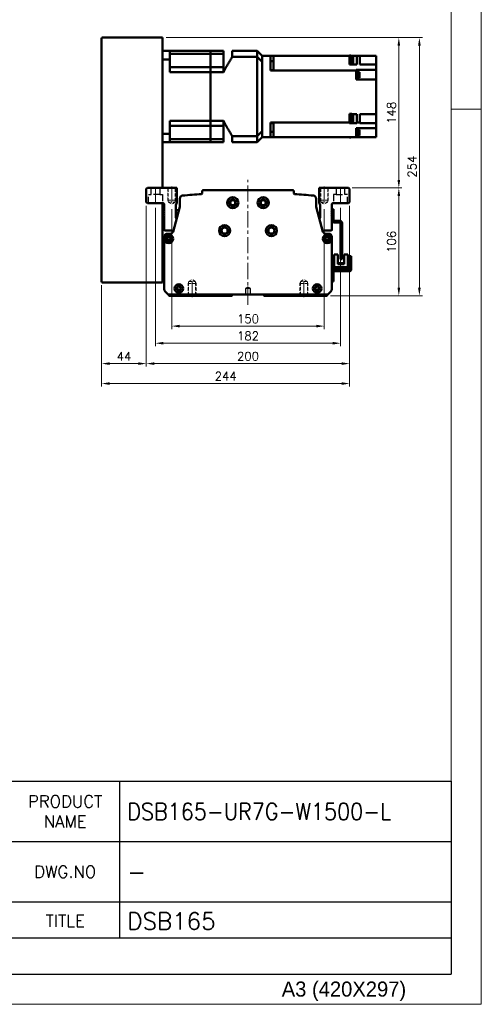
# Model space of a CAD drawing. Header units: millimetres. Extents: x 46547 to 49038, y 6223 to 10291.
# Tile 4 of 5: x 48584 to 49038, y 8529 to 9498. Entities that reach past the tile are written whole.
import ezdxf

# ---------------------------------------------------------------- set-up
doc = ezdxf.new("R2010")
doc.units = ezdxf.units.MM
doc.header["$LTSCALE"] = 0.5
for name, pattern in [('CENTER', [50.8, 31.75, -6.35, 6.35, -6.35]), ('HIDDEN', [9.525, 6.35, -3.175]), ('HIDDENX2', [19.05, 12.7, -6.35])]:
    doc.linetypes.add(name, pattern=pattern)
doc.layers.get('0').update_dxf_attribs({"lineweight": 20})
doc.layers.add('1', color=1, linetype='CENTER', lineweight=13)
doc.layers.add('외형선(ISO)', color=7, linetype='Continuous', lineweight=50)
doc.layers.add('2', color=2, linetype='HIDDENX2')
doc.layers.add('3', color=3, linetype='Continuous')
doc.styles.add('ACISOGDT', font='amgdt.shx')
doc.styles.add('DSR TEXT', font='romans.shx', dxfattribs={"bigfont": 'whgtxt.shx'})
doc.styles.get("Standard").update_dxf_attribs({"font": 'romans.shx', "bigfont": 'whgtxt.shx'})
doc.dimstyles.new('DSR', dxfattribs={"dimscale": 2, "dimtxt": 3, "dimasz": 3, "dimexe": 0.5, "dimexo": 0.5, "dimgap": 0.5, "dimtad": 1, "dimdsep": 46, "dimtxsty": 'Standard', "dimcen": 2.5, "dimclrd": 4, "dimclre": 4, "dimclrt": 2, "dimadec": 0, "dimazin": 2, "dimtfac": 1, "dimtmove": 0, "dimatfit": 3, "dimfxl": 0, "dimlwd": -1, "dimlwe": -1, "dimarcsym": 0})

# ---------------------------------------------------------------- blocks, each defined once
blk = doc.blocks.new('A$C13F00394')
at = {"layer": '3'}
for p, q in [((0, 32), (202.32, 32)), ((147.32, 32), (147.32, 6)), ((202.32, 32), (202.32, 0)), ((97.32, 22), (202.32, 22)), ((129.32, 12), (202.32, 12)), ((202.32, 6), (129.32, 6)), ((0, 0), (202.32, 0))]:
    blk.add_line(p, q, dxfattribs=at)
at = {"color": 7, "char_height": 2, "attachment_point": 5, "style": 'DSR TEXT'}
for s, insert in [('PRODUCT\\PNAME', (138.32, 27)), ('DWG.NO', (138.32, 17)), ('TITLE', (138.32, 8.83))]:
    blk.add_mtext(s, dxfattribs=dict(at, insert=insert))
blk = doc.blocks.new('A$C1C1952E1')
at = {"color": 1}
blk.add_lwpolyline([(0, 0), (420, 0), (420, 297), (0, 297)], close=True, dxfattribs=at)
at = {"color": 3}
blk.add_lwpolyline([(5, 5), (415, 5), (415, 292), (5, 292)], close=True, dxfattribs=at)
at = {"color": 7, "style": 'ACISOGDT'}
blk.add_text('A3 (420X297)', height=2.5, dxfattribs=at).set_placement((386.91, 1.28))
blk = doc.blocks.new('*D87')
at = {"color": 1, "linetype": 'ByBlock'}
for p, q in [((48733.6, 9311.7), (48733.6, 9193.46)), ((48883.6, 9311.7), (48883.6, 9193.46)), ((48875.8, 9196.46), (48741.4, 9196.46))]:
    blk.add_line(p, q, dxfattribs=at)
at = {"color": 1}
for points in [[(48741.4, 9197.76), (48741.4, 9195.16), (48733.6, 9196.46)], [(48875.8, 9197.76), (48875.8, 9195.16), (48883.6, 9196.46)]]:
    blk.add_solid(points, dxfattribs=at)
at = {"layer": 'Defpoints', "color": 0}
for p in [(48733.6, 9315.3), (48883.6, 9315.3), (48733.6, 9196.46)]:
    blk.add_point(p, dxfattribs=at)
at = {"color": 3, "insert": (48808.6, 9203.66), "char_height": 8.4, "attachment_point": 5, "style": 'DSR TEXT'}
blk.add_mtext('150', dxfattribs=at)
blk = doc.blocks.new('*D88')
at = {"color": 1, "linetype": 'ByBlock'}
for p, q in [((48717.6, 9312.83), (48717.6, 9176.63)), ((48899.6, 9312.83), (48899.6, 9176.63)), ((48891.8, 9179.63), (48725.4, 9179.63))]:
    blk.add_line(p, q, dxfattribs=at)
at = {"color": 1}
for points in [[(48725.4, 9180.93), (48725.4, 9178.33), (48717.6, 9179.63)], [(48891.8, 9180.93), (48891.8, 9178.33), (48899.6, 9179.63)]]:
    blk.add_solid(points, dxfattribs=at)
at = {"layer": 'Defpoints', "color": 0}
for p in [(48717.6, 9316.43), (48899.6, 9316.43), (48717.6, 9179.63)]:
    blk.add_point(p, dxfattribs=at)
at = {"color": 3, "insert": (48808.6, 9186.83), "char_height": 8.4, "attachment_point": 5, "style": 'DSR TEXT'}
blk.add_mtext('182', dxfattribs=at)
blk = doc.blocks.new('*D89')
at = {"color": 1, "linetype": 'ByBlock'}
for p, q in [((48708.6, 9314.83), (48708.6, 9156.57)), ((48908.6, 9314.83), (48908.6, 9156.57)), ((48900.8, 9159.57), (48716.4, 9159.57))]:
    blk.add_line(p, q, dxfattribs=at)
at = {"color": 1}
for points in [[(48716.4, 9160.87), (48716.4, 9158.27), (48708.6, 9159.57)], [(48900.8, 9160.87), (48900.8, 9158.27), (48908.6, 9159.57)]]:
    blk.add_solid(points, dxfattribs=at)
at = {"layer": 'Defpoints', "color": 0}
for p in [(48708.6, 9318.43), (48908.6, 9318.43), (48708.6, 9159.57)]:
    blk.add_point(p, dxfattribs=at)
at = {"color": 3, "insert": (48808.6, 9166.77), "char_height": 8.4, "attachment_point": 5, "style": 'DSR TEXT'}
blk.add_mtext('200', dxfattribs=at)
blk = doc.blocks.new('*D90')
at = {"color": 1, "linetype": 'ByBlock'}
for p, q in [((48708.6, 9314.83), (48708.6, 9156.57)), ((48664.6, 9236.83), (48664.6, 9156.57)), ((48700.8, 9159.57), (48672.4, 9159.57))]:
    blk.add_line(p, q, dxfattribs=at)
at = {"color": 1}
for points in [[(48672.4, 9160.87), (48672.4, 9158.27), (48664.6, 9159.57)], [(48700.8, 9160.87), (48700.8, 9158.27), (48708.6, 9159.57)]]:
    blk.add_solid(points, dxfattribs=at)
at = {"layer": 'Defpoints', "color": 0}
for p in [(48708.6, 9318.43), (48664.6, 9240.43), (48664.6, 9159.57)]:
    blk.add_point(p, dxfattribs=at)
at = {"color": 3, "insert": (48686.6, 9166.77), "char_height": 8.4, "attachment_point": 5, "style": 'DSR TEXT'}
blk.add_mtext('44', dxfattribs=at)
blk = doc.blocks.new('*D91')
at = {"color": 1, "linetype": 'ByBlock'}
for p, q in [((48908.6, 9314.83), (48908.6, 9136.94)), ((48664.6, 9236.83), (48664.6, 9136.94)), ((48900.8, 9139.94), (48672.4, 9139.94))]:
    blk.add_line(p, q, dxfattribs=at)
at = {"color": 1}
for points in [[(48672.4, 9141.24), (48672.4, 9138.64), (48664.6, 9139.94)], [(48900.8, 9141.24), (48900.8, 9138.64), (48908.6, 9139.94)]]:
    blk.add_solid(points, dxfattribs=at)
at = {"layer": 'Defpoints', "color": 0}
for p in [(48908.6, 9318.43), (48664.6, 9240.43), (48664.6, 9139.94)]:
    blk.add_point(p, dxfattribs=at)
at = {"color": 3, "insert": (48786.6, 9147.14), "char_height": 8.4, "attachment_point": 5, "style": 'DSR TEXT'}
blk.add_mtext('244', dxfattribs=at)
blk = doc.blocks.new('*D92')
at = {"color": 1, "linetype": 'ByBlock'}
for p, q in [((48911.2, 9332.43), (48959.95, 9332.43)), ((48956.95, 9324.63), (48956.95, 9234.23)), ((48889.7, 9226.43), (48959.95, 9226.43))]:
    blk.add_line(p, q, dxfattribs=at)
at = {"color": 1}
for points in [[(48955.65, 9324.63), (48958.25, 9324.63), (48956.95, 9332.43)], [(48955.65, 9234.23), (48958.25, 9234.23), (48956.95, 9226.43)]]:
    blk.add_solid(points, dxfattribs=at)
at = {"layer": 'Defpoints', "color": 0}
for p in [(48907.6, 9332.43), (48886.1, 9226.43), (48956.95, 9226.43)]:
    blk.add_point(p, dxfattribs=at)
at = {"color": 3, "insert": (48949.75, 9279.43), "char_height": 8.4, "attachment_point": 5, "rotation": 90, "style": 'DSR TEXT'}
blk.add_mtext('106', dxfattribs=at)
blk = doc.blocks.new('*D93')
at = {"color": 1, "linetype": 'ByBlock'}
for p, q in [((48728.2, 9480.43), (48959.95, 9480.43)), ((48956.95, 9340.23), (48956.95, 9472.63)), ((48911.2, 9332.43), (48959.95, 9332.43))]:
    blk.add_line(p, q, dxfattribs=at)
at = {"color": 1}
for points in [[(48955.65, 9472.63), (48958.25, 9472.63), (48956.95, 9480.43)], [(48955.65, 9340.23), (48958.25, 9340.23), (48956.95, 9332.43)]]:
    blk.add_solid(points, dxfattribs=at)
at = {"layer": 'Defpoints', "color": 0}
for p in [(48724.6, 9480.43), (48956.95, 9480.43), (48907.6, 9332.43)]:
    blk.add_point(p, dxfattribs=at)
at = {"color": 3, "insert": (48949.75, 9406.43), "char_height": 8.4, "attachment_point": 5, "rotation": 90, "style": 'DSR TEXT'}
blk.add_mtext('148', dxfattribs=at)
blk = doc.blocks.new('*D94')
at = {"color": 1, "linetype": 'ByBlock'}
for p, q in [((48728.2, 9480.43), (48980.18, 9480.43)), ((48977.18, 9472.63), (48977.18, 9234.23)), ((48889.7, 9226.43), (48980.18, 9226.43))]:
    blk.add_line(p, q, dxfattribs=at)
at = {"color": 1}
for points in [[(48975.88, 9472.63), (48978.48, 9472.63), (48977.18, 9480.43)], [(48975.88, 9234.23), (48978.48, 9234.23), (48977.18, 9226.43)]]:
    blk.add_solid(points, dxfattribs=at)
at = {"layer": 'Defpoints', "color": 0}
for p in [(48724.6, 9480.43), (48886.1, 9226.43), (48977.18, 9226.43)]:
    blk.add_point(p, dxfattribs=at)
at = {"color": 3, "insert": (48969.98, 9353.43), "char_height": 8.4, "attachment_point": 5, "rotation": 90, "style": 'DSR TEXT'}
blk.add_mtext('254', dxfattribs=at)

msp = doc.modelspace()

# ---------------------------------------------------------------- linework, layer by layer
at = {"color": 1}
msp.add_line((49038.06932, 9409.88267), (49008.40982, 9409.88267), dxfattribs=at)
at = {"color": 2, "linetype": 'HIDDEN'}
for p, q in [((48729.59807, 9332.42682), (48729.59807, 9320.42682)), ((48730.19807, 9331.82682), (48729.59807, 9332.42682)), ((48736.99807, 9331.82682), (48737.59807, 9332.42682)), ((48737.59807, 9332.42682), (48737.59807, 9320.42682)), ((48879.59807, 9332.42682), (48879.59807, 9320.42682)), ((48880.19807, 9331.82682), (48879.59807, 9332.42682)), ((48886.99807, 9331.82682), (48887.59807, 9332.42682)), ((48887.59807, 9332.42682), (48887.59807, 9320.42682)), ((48730.19807, 9331.82682), (48736.99807, 9331.82682)), ((48730.19807, 9331.82682), (48730.19807, 9318.42682)), ((48736.99807, 9331.82682), (48736.99807, 9318.42682)), ((48880.19807, 9331.82682), (48886.99807, 9331.82682)), ((48880.19807, 9331.82682), (48880.19807, 9318.42682)), ((48886.99807, 9331.82682), (48886.99807, 9318.42682)), ((48729.59807, 9320.42682), (48737.59807, 9320.42682)), ((48729.59807, 9320.42682), (48730.19807, 9319.38759)), ((48730.19807, 9318.42682), (48736.99807, 9318.42682)), ((48730.19807, 9318.42682), (48733.59807, 9316.46383)), ((48736.99807, 9318.42682), (48733.59807, 9316.46383)), ((48737.59807, 9320.42682), (48736.99807, 9319.38759)), ((48879.59807, 9320.42682), (48887.59807, 9320.42682)), ((48879.59807, 9320.42682), (48880.19807, 9319.38759)), ((48880.19807, 9318.42682), (48886.99807, 9318.42682)), ((48880.19807, 9318.42682), (48883.59807, 9316.46383)), ((48886.99807, 9318.42682), (48883.59807, 9316.46383)), ((48887.59807, 9320.42682), (48886.99807, 9319.38759)), ((48749.59807, 9238.42682), (48750.19807, 9239.46605)), ((48749.59807, 9238.42682), (48757.59807, 9238.42682)), ((48749.59807, 9226.42682), (48749.59807, 9238.42682)), ((48750.19807, 9240.42682), (48753.59807, 9242.38981)), ((48750.19807, 9240.42682), (48756.99807, 9240.42682)), ((48750.19807, 9227.02682), (48750.19807, 9240.42682)), ((48756.99807, 9240.42682), (48753.59807, 9242.38981)), ((48756.99807, 9227.02682), (48756.99807, 9240.42682)), ((48757.59807, 9238.42682), (48756.99807, 9239.46605)), ((48757.59807, 9226.42682), (48757.59807, 9238.42682)), ((48859.59807, 9238.42682), (48860.19807, 9239.46605)), ((48867.59807, 9238.42682), (48859.59807, 9238.42682)), ((48859.59807, 9226.42682), (48859.59807, 9238.42682)), ((48860.19807, 9240.42682), (48863.59807, 9242.38981)), ((48866.99807, 9240.42682), (48860.19807, 9240.42682)), ((48860.19807, 9227.02682), (48860.19807, 9240.42682)), ((48866.99807, 9240.42682), (48863.59807, 9242.38981)), ((48866.99807, 9227.02682), (48866.99807, 9240.42682)), ((48867.59807, 9238.42682), (48866.99807, 9239.46605)), ((48867.59807, 9226.42682), (48867.59807, 9238.42682)), ((48750.19807, 9227.02682), (48749.59807, 9226.42682)), ((48750.19807, 9227.02682), (48756.99807, 9227.02682)), ((48756.99807, 9227.02682), (48757.59807, 9226.42682)), ((48860.19807, 9227.02682), (48859.59807, 9226.42682)), ((48866.99807, 9227.02682), (48860.19807, 9227.02682)), ((48866.99807, 9227.02682), (48867.59807, 9226.42682))]:
    msp.add_line(p, q, dxfattribs=at)
at = {"color": 1, "linetype": 'CENTER'}
for p, q in [((48733.59807, 9333.86236), (48733.59807, 9315.29766)), ((48883.59807, 9333.86236), (48883.59807, 9315.29766)), ((48753.59807, 9224.99127), (48753.59807, 9243.55598)), ((48863.59807, 9224.99127), (48863.59807, 9243.55598))]:
    msp.add_line(p, q, dxfattribs=at)
at = {"layer": '1'}
for p, q in [((48717.59807, 9316.42682), (48717.59807, 9333.42682)), ((48808.59807, 9217.42682), (48808.59807, 9340.42682)), ((48899.59807, 9316.42682), (48899.59807, 9333.42682))]:
    msp.add_line(p, q, dxfattribs=at)
at = {"layer": '2'}
for p, q in [((48713.34807, 9325.92682), (48713.34807, 9332.42682)), ((48721.84807, 9332.42682), (48721.84807, 9325.92682)), ((48895.34807, 9332.42682), (48895.34807, 9325.92682)), ((48903.84807, 9325.92682), (48903.84807, 9332.42682)), ((48710.59807, 9325.92682), (48713.34807, 9325.92682)), ((48710.59807, 9317.42682), (48710.59807, 9325.92682)), ((48721.84807, 9325.92682), (48713.34807, 9325.92682)), ((48721.84807, 9325.92682), (48724.59807, 9325.92682)), ((48724.59807, 9325.92682), (48724.59807, 9317.42682)), ((48895.34807, 9325.92682), (48892.59807, 9325.92682)), ((48892.59807, 9325.92682), (48892.59807, 9317.42682)), ((48895.34807, 9325.92682), (48903.84807, 9325.92682)), ((48906.59807, 9325.92682), (48903.84807, 9325.92682)), ((48906.59807, 9317.42682), (48906.59807, 9325.92682)), ((48808.59807, 9234.92897), (48806.09807, 9233.42682)), ((48806.09807, 9233.42682), (48806.09807, 9227.42682)), ((48811.09807, 9233.42682), (48806.09807, 9233.42682)), ((48811.09807, 9233.42682), (48808.59807, 9234.92897)), ((48811.09807, 9227.42682), (48811.09807, 9233.42682))]:
    msp.add_line(p, q, dxfattribs=at)
at = {"layer": '3'}
for p in [(49008.40982, 8748.47582), (47808.28287, 8558.65502)]:
    msp.add_line(p, (49008.40982, 8558.65502), dxfattribs=at)
at = {"layer": '외형선(ISO)'}
for p, q in [((48664.59807, 9240.42682), (48664.59807, 9479.42682)), ((48665.59807, 9480.42682), (48724.59807, 9480.42682)), ((48724.59807, 9479.42682), (48724.59807, 9480.42682)), ((48724.59807, 9332.42682), (48724.59807, 9479.42682)), ((48724.59807, 9467.42682), (48731.59807, 9467.42682)), ((48724.59807, 9459.01917), (48731.59807, 9459.01917)), ((48731.59807, 9467.42682), (48731.59807, 9459.01917)), ((48771.59807, 9467.42682), (48731.59807, 9467.42682)), ((48731.59807, 9464.47904), (48771.59807, 9464.47904)), ((48731.59807, 9446.42682), (48731.59807, 9459.01917)), ((48771.59807, 9464.47904), (48771.59807, 9467.42682)), ((48771.59807, 9467.42682), (48771.59807, 9464.47904)), ((48771.59807, 9467.42682), (48784.59807, 9467.42682)), ((48771.59807, 9457.78182), (48771.59807, 9464.47904)), ((48771.59807, 9457.78182), (48771.59807, 9464.47904)), ((48771.59807, 9464.47904), (48784.59807, 9464.47904)), ((48784.59807, 9467.42682), (48784.59807, 9464.47904)), ((48784.59807, 9451.28182), (48784.59807, 9464.47904)), ((48793.14807, 9467.42682), (48793.14807, 9461.42942)), ((48793.14807, 9467.42682), (48817.59807, 9467.42682)), ((48793.14807, 9461.42942), (48817.59807, 9461.42942)), ((48817.59807, 9461.42942), (48817.59807, 9467.42682)), ((48822.59807, 9462.42682), (48817.59807, 9467.42682)), ((48817.59807, 9383.42422), (48817.59807, 9461.42942)), ((48830.59807, 9462.42682), (48822.59807, 9462.42682)), ((48822.59807, 9462.42682), (48822.59807, 9462.33873)), ((48822.59807, 9462.33873), (48822.59807, 9456.53385)), ((48830.59807, 9462.42682), (48833.59807, 9462.42682)), ((48830.59807, 9455.42682), (48830.59807, 9462.42682)), ((48833.59807, 9462.42682), (48833.59807, 9453.87067)), ((48908.59807, 9462.42682), (48833.59807, 9462.42682)), ((48908.59807, 9462.64672), (48908.59807, 9462.42682)), ((48908.59807, 9462.64672), (48909.59807, 9462.64672)), ((48908.59807, 9453.98776), (48908.59807, 9462.42682)), ((48909.59807, 9455.04672), (48909.59807, 9462.64672)), ((48910.59807, 9462.42682), (48909.59807, 9462.42682)), ((48909.59807, 9462.34672), (48912.19807, 9462.34672)), ((48910.59807, 9462.42682), (48915.59807, 9462.42682)), ((48910.59807, 9462.42682), (48910.59807, 9462.34672)), ((48912.19807, 9455.34672), (48912.19807, 9462.34672)), ((48915.59807, 9462.42682), (48918.59807, 9462.42682)), ((48915.59807, 9462.42682), (48915.59807, 9454.02682)), ((48934.59807, 9462.42682), (48918.59807, 9462.42682)), ((48918.59807, 9454.02682), (48918.59807, 9462.42682)), ((48934.59807, 9458.02682), (48934.59807, 9462.42682)), ((48934.59807, 9458.02682), (48934.59807, 9454.02682)), ((48731.59807, 9451.28182), (48771.59807, 9451.28182)), ((48771.59807, 9451.28182), (48771.59807, 9457.78182)), ((48771.59807, 9451.28182), (48771.59807, 9457.78182)), ((48771.59807, 9446.42682), (48771.59807, 9451.28182)), ((48771.59807, 9451.28182), (48771.59807, 9446.42682)), ((48771.59807, 9451.28182), (48784.59807, 9451.28182)), ((48784.59807, 9451.28182), (48784.59807, 9446.42682)), ((48822.59807, 9456.53385), (48822.59807, 9456.4305)), ((48822.59807, 9456.4305), (48822.59807, 9388.42314)), ((48822.59807, 9455.42682), (48822.59807, 9389.42682)), ((48830.59807, 9457.2911), (48833.59807, 9457.2911)), ((48830.59807, 9448.08439), (48830.59807, 9455.42682)), ((48830.59807, 9448.5037), (48833.59807, 9448.5037)), ((48833.59807, 9448.75949), (48833.59807, 9453.87067)), ((48833.59807, 9448.75949), (48833.59807, 9448.09301)), ((48908.59807, 9455.04672), (48909.59807, 9455.04672)), ((48910.59807, 9453.98776), (48908.59807, 9453.98776)), ((48909.59807, 9455.34672), (48912.19807, 9455.34672)), ((48910.59807, 9454.02682), (48910.59807, 9455.34672)), ((48910.59807, 9454.02682), (48910.59807, 9453.98776)), ((48910.59807, 9454.02682), (48915.59807, 9454.02682)), ((48915.09807, 9448.79393), (48934.59807, 9448.79393)), ((48915.09807, 9448.79393), (48915.09807, 9448.75949)), ((48915.09807, 9448.09301), (48915.09807, 9448.75949)), ((48918.59807, 9454.02682), (48934.59807, 9454.02682)), ((48934.59807, 9453.87067), (48934.59807, 9454.02682)), ((48934.59807, 9453.87067), (48934.59807, 9448.79393)), ((48934.59807, 9443.62682), (48934.59807, 9448.79393)), ((48771.59807, 9446.42682), (48731.59807, 9446.42682)), ((48771.59807, 9398.42682), (48771.59807, 9446.42682)), ((48771.59807, 9398.42682), (48771.59807, 9446.42682)), ((48771.59807, 9446.42682), (48784.59807, 9446.42682)), ((48830.59807, 9448.08439), (48833.59807, 9448.08439)), ((48833.59807, 9448.09301), (48833.59807, 9448.08439)), ((48833.59807, 9448.09301), (48915.09807, 9448.09301)), ((48915.09807, 9448.09301), (48915.09807, 9439.12682)), ((48915.59807, 9446.62539), (48915.09807, 9446.62539)), ((48915.59807, 9440.62539), (48915.09807, 9440.62539)), ((48915.09807, 9439.12682), (48934.59807, 9439.12682)), ((48915.59807, 9440.62539), (48915.59807, 9446.62539)), ((48916.29807, 9446.57539), (48915.59807, 9446.57539)), ((48916.29807, 9440.67539), (48915.59807, 9440.67539)), ((48916.29807, 9440.67539), (48916.29807, 9446.57539)), ((48918.29807, 9446.37539), (48916.29807, 9446.37539)), ((48918.29807, 9440.87539), (48916.29807, 9440.87539)), ((48918.29807, 9440.87539), (48918.29807, 9446.37539)), ((48934.59807, 9443.62682), (48934.59807, 9439.12682)), ((48934.59807, 9405.22682), (48934.59807, 9439.12682)), ((48910.59807, 9405.22824), (48908.59807, 9405.22824)), ((48908.59807, 9401.99013), (48908.59807, 9405.22824)), ((48908.59807, 9404.5162), (48909.59807, 9404.5162)), ((48908.59807, 9401.99013), (48908.59807, 9399.44228)), ((48909.59807, 9396.9162), (48909.59807, 9404.5162)), ((48909.59807, 9404.2162), (48912.19807, 9404.2162)), ((48910.59807, 9405.22824), (48910.59807, 9405.22682)), ((48910.59807, 9405.22682), (48915.59807, 9405.22682)), ((48910.59807, 9404.2162), (48910.59807, 9405.22682)), ((48912.19807, 9397.2162), (48912.19807, 9404.2162)), ((48915.59807, 9405.22682), (48915.59807, 9396.76063)), ((48934.59807, 9405.22682), (48918.59807, 9405.22682)), ((48918.59807, 9405.22682), (48918.59807, 9396.76063)), ((48934.59807, 9405.22682), (48934.59807, 9401.22682)), ((48934.59807, 9396.10488), (48934.59807, 9401.22682)), ((48731.59807, 9385.83447), (48731.59807, 9398.42682)), ((48771.59807, 9398.42682), (48731.59807, 9398.42682)), ((48731.59807, 9393.57182), (48771.59807, 9393.57182)), ((48771.59807, 9393.57182), (48771.59807, 9398.42682)), ((48771.59807, 9398.42682), (48771.59807, 9393.57182)), ((48771.59807, 9398.42682), (48784.59807, 9398.42682)), ((48771.59807, 9387.07182), (48771.59807, 9393.57182)), ((48771.59807, 9387.07182), (48771.59807, 9393.57182)), ((48771.59807, 9393.57182), (48784.59807, 9393.57182)), ((48784.59807, 9398.42682), (48784.59807, 9393.57182)), ((48784.59807, 9393.57182), (48784.59807, 9380.3746)), ((48833.59807, 9396.76925), (48830.59807, 9396.76925)), ((48830.59807, 9389.42682), (48830.59807, 9396.76925)), ((48833.59807, 9396.34994), (48830.59807, 9396.34994)), ((48833.59807, 9396.76925), (48833.59807, 9396.76063)), ((48833.59807, 9396.76063), (48833.59807, 9396.09415)), ((48833.59807, 9396.76063), (48908.59807, 9396.76063)), ((48833.59807, 9390.98297), (48833.59807, 9396.09415)), ((48833.59807, 9390.98297), (48833.59807, 9382.42682)), ((48908.59807, 9396.76063), (48908.59807, 9399.44228)), ((48908.59807, 9396.9162), (48909.59807, 9396.9162)), ((48908.59807, 9396.10219), (48908.59807, 9396.76063)), ((48908.59807, 9396.10219), (48910.59807, 9396.10219)), ((48909.59807, 9397.2162), (48912.19807, 9397.2162)), ((48910.59807, 9397.2162), (48910.59807, 9396.10488)), ((48910.59807, 9396.10488), (48910.59807, 9396.10219)), ((48910.59807, 9396.10488), (48915.59807, 9396.10488)), ((48915.09807, 9391.32682), (48934.59807, 9391.32682)), ((48915.09807, 9391.32682), (48915.09807, 9390.98297)), ((48915.09807, 9382.42682), (48915.09807, 9390.98297)), ((48915.59807, 9396.76063), (48918.59807, 9396.76063)), ((48915.59807, 9396.76063), (48915.59807, 9396.10488)), ((48918.59807, 9396.10488), (48918.59807, 9396.76063)), ((48918.59807, 9396.10488), (48934.59807, 9396.10488)), ((48934.59807, 9396.09415), (48934.59807, 9396.10488)), ((48934.59807, 9396.09415), (48934.59807, 9391.32682)), ((48934.59807, 9391.32682), (48934.59807, 9386.82682)), ((48724.59807, 9385.83447), (48731.59807, 9385.83447)), ((48731.59807, 9385.83447), (48731.59807, 9377.42682)), ((48771.59807, 9380.3746), (48771.59807, 9387.07182)), ((48771.59807, 9380.3746), (48771.59807, 9387.07182)), ((48793.14807, 9383.42422), (48793.14807, 9377.42682)), ((48793.14807, 9383.42422), (48817.59807, 9383.42422)), ((48817.59807, 9377.42682), (48817.59807, 9383.42422)), ((48817.59807, 9377.42682), (48822.59807, 9382.42682)), ((48822.59807, 9388.31979), (48822.59807, 9388.42314)), ((48822.59807, 9388.31979), (48822.59807, 9382.51491)), ((48822.59807, 9382.42682), (48822.59807, 9382.51491)), ((48830.59807, 9382.42682), (48822.59807, 9382.42682)), ((48830.59807, 9382.42682), (48830.59807, 9389.42682)), ((48833.59807, 9387.56254), (48830.59807, 9387.56254)), ((48833.59807, 9382.42682), (48830.59807, 9382.42682)), ((48833.59807, 9382.42682), (48915.09807, 9382.42682)), ((48908.59807, 9382.42682), (48908.59807, 9382.20692)), ((48908.59807, 9382.20692), (48909.59807, 9382.20692)), ((48909.59807, 9382.20692), (48909.59807, 9382.42682)), ((48915.59807, 9389.86588), (48915.09807, 9389.86588)), ((48915.59807, 9383.86588), (48915.09807, 9383.86588)), ((48915.09807, 9382.42682), (48934.59807, 9382.42682)), ((48915.59807, 9383.86588), (48915.59807, 9389.86588)), ((48916.29807, 9389.81588), (48915.59807, 9389.81588)), ((48916.29807, 9383.91588), (48915.59807, 9383.91588)), ((48916.29807, 9383.91588), (48916.29807, 9389.81588)), ((48918.29807, 9389.61588), (48916.29807, 9389.61588)), ((48918.29807, 9384.11588), (48916.29807, 9384.11588)), ((48918.29807, 9384.11588), (48918.29807, 9389.61588)), ((48934.59807, 9382.42682), (48934.59807, 9386.82682)), ((48724.59807, 9377.42682), (48731.59807, 9377.42682)), ((48731.59807, 9380.3746), (48771.59807, 9380.3746)), ((48771.59807, 9377.42682), (48731.59807, 9377.42682)), ((48771.59807, 9377.42682), (48771.59807, 9380.3746)), ((48771.59807, 9380.3746), (48771.59807, 9377.42682)), ((48771.59807, 9380.3746), (48784.59807, 9380.3746)), ((48771.59807, 9377.42682), (48784.59807, 9377.42682)), ((48784.59807, 9380.3746), (48784.59807, 9377.42682)), ((48793.14807, 9377.42682), (48817.59807, 9377.42682)), ((48708.59807, 9331.42682), (48709.59807, 9332.42682)), ((48709.59807, 9332.42682), (48738.59807, 9332.42682)), ((48738.59807, 9332.42682), (48738.59807, 9317.75136)), ((48878.59807, 9317.75136), (48878.59807, 9332.42682)), ((48878.59807, 9332.42682), (48907.59807, 9332.42682)), ((48907.59807, 9332.42682), (48908.59807, 9331.42682)), ((48708.59807, 9318.42682), (48708.59807, 9331.42682)), ((48763.37066, 9326.9141), (48763.37066, 9328.42682)), ((48765.37066, 9330.42682), (48851.82548, 9330.42682)), ((48853.82548, 9328.42682), (48853.82548, 9326.9141)), ((48908.59807, 9331.42682), (48908.59807, 9318.42682)), ((48709.59807, 9317.42682), (48708.59807, 9318.42682)), ((48725.09807, 9317.42682), (48709.59807, 9317.42682)), ((48724.59807, 9240.42682), (48724.59807, 9317.42682)), ((48726.09807, 9309.92682), (48726.09807, 9316.42682)), ((48734.83771, 9289.34988), (48741.53142, 9313.75352)), ((48737.59807, 9314.75136), (48737.59807, 9303.42682)), ((48741.59807, 9314.1125), (48741.59807, 9321.88994)), ((48875.59807, 9321.88994), (48875.59807, 9314.1125)), ((48875.66473, 9313.75352), (48882.35843, 9289.34988)), ((48879.59807, 9303.42682), (48879.59807, 9314.75136)), ((48891.09807, 9316.42682), (48891.09807, 9309.92682)), ((48907.59807, 9317.42682), (48892.09807, 9317.42682)), ((48908.59807, 9318.42682), (48907.59807, 9317.42682)), ((48726.59807, 9309.42682), (48726.09807, 9309.92682)), ((48726.09807, 9308.92682), (48726.59807, 9309.42682)), ((48726.09807, 9307.92682), (48726.09807, 9308.92682)), ((48726.59807, 9307.42682), (48726.09807, 9307.92682)), ((48726.09807, 9306.92682), (48726.59807, 9307.42682)), ((48726.09807, 9305.92682), (48726.09807, 9306.92682)), ((48726.59807, 9305.42682), (48726.09807, 9305.92682)), ((48726.09807, 9304.92682), (48726.59807, 9305.42682)), ((48726.09807, 9291.42682), (48726.09807, 9304.92682)), ((48737.59807, 9310.42682), (48740.61893, 9310.42682)), ((48891.09807, 9309.92682), (48890.59807, 9309.42682)), ((48890.59807, 9309.42682), (48891.09807, 9308.92682)), ((48891.09807, 9307.92682), (48890.59807, 9307.42682)), ((48890.59807, 9307.42682), (48891.09807, 9306.92682)), ((48891.09807, 9305.92682), (48890.59807, 9305.42682)), ((48890.59807, 9305.42682), (48891.09807, 9304.92682)), ((48891.09807, 9311.42682), (48892.69807, 9311.42682)), ((48891.09807, 9308.92682), (48891.09807, 9309.92682)), ((48891.09807, 9308.92682), (48891.09807, 9307.92682)), ((48891.09807, 9306.92682), (48891.09807, 9307.92682)), ((48891.09807, 9306.92682), (48891.09807, 9305.92682)), ((48891.09807, 9304.92682), (48891.09807, 9305.92682)), ((48891.09807, 9304.92682), (48891.09807, 9291.42682)), ((48892.69807, 9311.42682), (48892.69807, 9300.02682)), ((48892.69807, 9300.02682), (48891.15846, 9300.02682)), ((48898.99807, 9300.02682), (48893.19807, 9300.02682)), ((48893.19807, 9298.42682), (48898.99807, 9298.42682)), ((48899.49807, 9297.92682), (48899.49807, 9262.42682)), ((48901.09807, 9262.42682), (48901.09807, 9297.92682)), ((48726.09807, 9232.66946), (48726.09807, 9284.42682)), ((48733.59807, 9290.42682), (48727.09807, 9290.42682)), ((48729.09807, 9287.42682), (48732.03767, 9287.42682)), ((48890.09807, 9290.42682), (48883.59807, 9290.42682)), ((48885.15847, 9287.42682), (48888.09807, 9287.42682)), ((48891.09807, 9284.42682), (48891.09807, 9232.66946)), ((48893.39804, 9266.92698), (48897.09804, 9266.92699)), ((48893.39806, 9254.52698), (48893.39804, 9266.92698)), ((48897.09804, 9266.92699), (48897.09806, 9257.52699)), ((48903.09804, 9266.927), (48906.79804, 9266.92701)), ((48903.09806, 9257.527), (48903.09804, 9266.927)), ((48906.79804, 9266.92701), (48906.79806, 9254.52701)), ((48908.49802, 9265.42701), (48910.09802, 9265.42702)), ((48908.49802, 9265.42701), (48908.49803, 9262.42701)), ((48910.09803, 9262.42702), (48910.09802, 9265.42702)), ((48724.59807, 9254.42682), (48726.09807, 9254.42682)), ((48893.39806, 9254.52698), (48895.39806, 9254.52699)), ((48893.39806, 9254.52698), (48893.39807, 9252.02698)), ((48895.39806, 9254.52699), (48904.79806, 9254.52701)), ((48903.09806, 9258.527), (48897.09806, 9258.52699)), ((48897.09806, 9258.22699), (48903.09806, 9258.227)), ((48903.09806, 9257.527), (48897.09806, 9257.52699)), ((48899.49807, 9262.42682), (48901.09807, 9262.42682)), ((48904.79806, 9254.52701), (48906.79806, 9254.52701)), ((48906.79807, 9252.02701), (48906.79806, 9254.52701)), ((48908.49805, 9252.52701), (48908.49803, 9262.42701)), ((48910.09803, 9262.42702), (48910.09805, 9252.42702)), ((48892.69805, 9249.92698), (48892.69807, 9243.42698)), ((48893.09805, 9252.02698), (48907.99805, 9252.02701)), ((48908.09805, 9250.42701), (48893.19805, 9250.42698)), ((48724.59807, 9239.42682), (48665.59807, 9239.42682)), ((48724.59807, 9239.42682), (48724.59807, 9240.42682)), ((48892.69807, 9240.42698), (48891.09807, 9240.42698)), ((48892.69807, 9240.42698), (48892.69807, 9243.42698)), ((48730.09807, 9227.42682), (48726.97675, 9230.54814)), ((48731.09807, 9226.42682), (48730.09807, 9227.42682)), ((48887.09807, 9227.42682), (48730.09807, 9227.42682)), ((48792.59807, 9226.42682), (48731.09807, 9226.42682)), ((48793.45163, 9227.28037), (48792.59807, 9226.42682)), ((48824.59807, 9226.42682), (48823.74452, 9227.28037)), ((48886.09807, 9226.42682), (48824.59807, 9226.42682)), ((48887.09807, 9227.42682), (48886.09807, 9226.42682)), ((48890.21939, 9230.54814), (48887.09807, 9227.42682))]:
    msp.add_line(p, q, dxfattribs=at)
for centre, radius in [((48793.59807, 9317.92682), 5.5), ((48823.59807, 9317.92682), 5.5), ((48793.59807, 9317.92682), 3.3), ((48793.59807, 9317.92682), 2.4585), ((48823.59807, 9317.92682), 3.3), ((48823.59807, 9317.92682), 2.4585), ((48785.59807, 9290.42682), 5.5), ((48785.59807, 9290.42682), 3.3), ((48785.59807, 9290.42682), 2.9585), ((48831.59807, 9290.42682), 5.5), ((48831.59807, 9290.42682), 3.3), ((48831.59807, 9290.42682), 2.9585), ((48730.59807, 9282.42682), 4.25), ((48730.59807, 9282.42682), 2.25), ((48886.59807, 9282.42682), 4.25), ((48886.59807, 9282.42682), 2.25), ((48740.59807, 9233.42682), 4.25), ((48740.59807, 9233.42682), 2.25), ((48876.59807, 9233.42682), 4.25), ((48876.59807, 9233.42682), 2.25)]:
    msp.add_circle(centre, radius, dxfattribs=at)
for centre, radius, start, end in [((48665.59807, 9479.42682), 1, 90, 180), ((48744.59807, 9321.88994), 3, 95.80911533, 180), ((48794.59807, 8830.42682), 497, 93.6564443, 95.80911533), ((48762.87066, 9326.9141), 0.5, 273.65644439, 0), ((48765.37066, 9328.42682), 2, 89.99999994, 180), ((48851.82548, 9328.42682), 2, 0, 89.99999994), ((48854.32548, 9326.9141), 0.5, 180, 266.3435556), ((48822.59807, 8830.42682), 497, 84.19088456, 86.34355559), ((48872.59807, 9321.88994), 3, 0, 84.19088457), ((48725.09807, 9316.42682), 1, 0, 90), ((48742.59807, 9314.75136), 5, 143.13010235, 180), ((48740.59807, 9314.1125), 1, 338.96248892, 0), ((48876.59807, 9314.1125), 1, 180, 201.03751097), ((48874.59807, 9314.75136), 5, 0, 36.86989765), ((48892.09807, 9316.42682), 1, 90, 180), ((48738.59807, 9303.42682), 1, 180, 260.24123115), ((48878.59807, 9303.42682), 1, 279.75882445, 0), ((48893.19807, 9300.52682), 2.1, 180, 193.774147), ((48893.19807, 9300.52682), 2.1, 193.774147, 270), ((48893.19807, 9300.52682), 0.5, 180, 270), ((48898.99807, 9297.92682), 2.1, 0, 90), ((48898.99807, 9297.92682), 0.5, 0, 90), ((48727.09807, 9291.42682), 1, 180, 270), ((48729.09807, 9284.42682), 3, 89.99999994, 180), ((48730.59807, 9282.42682), 1.5, 41.40962211, 318.59037789), ((48732.09807, 9283.74969), 0.5, 221.40962211, 335.37911493), ((48732.03767, 9290.42682), 3, 269.99999994, 338.96248892), ((48733.59807, 9287.42682), 3, 61.42735458, 90), ((48883.59807, 9287.42682), 3, 90, 118.57262696), ((48885.15847, 9290.42682), 3, 201.03751097, 269.99999994), ((48885.09807, 9283.74969), 0.5, 204.62089557, 318.59037789), ((48886.59807, 9282.42682), 1.5, 221.40962211, 138.59037789), ((48888.09807, 9284.42682), 3, 0, 89.99999994), ((48890.09807, 9291.42682), 1, 270, 0), ((48732.09807, 9281.10394), 0.5, 24.62090608, 138.59037789), ((48730.59807, 9282.42682), 1.621, 328.98236195, 31.01763805), ((48885.09807, 9281.10394), 0.5, 41.40962211, 155.37910442), ((48893.09805, 9250.02698), 2, 90.00011094, 179.75458606), ((48893.19805, 9249.92698), 0.5, 90.00011094, 180.00011094), ((48907.99805, 9252.52701), 0.5, 270.00011094, 0.00011094), ((48908.09805, 9252.42701), 2, 270.00011094, 0.00011094), ((48665.59807, 9240.42682), 1, 180, 270), ((48739.12838, 9234.92682), 0.5, 314.4153086, 55.46539163), ((48742.06777, 9234.92682), 0.5, 124.5346146, 225.5846914), ((48875.12838, 9234.92682), 0.5, 314.4153086, 55.4653777), ((48878.06777, 9234.92682), 0.5, 124.53462853, 225.5846914), ((48729.09807, 9232.66946), 3, 180, 224.99999995), ((48740.59807, 9233.42682), 1.6, 134.4153086, 45.5846914), ((48793.80518, 9226.92682), 0.5, 90, 135), ((48823.39096, 9226.92682), 0.5, 45, 90), ((48876.59807, 9233.42682), 1.6, 134.4153086, 45.5846914), ((48888.09807, 9232.66946), 3, 314.99999994, 0)]:
    msp.add_arc(centre, radius, start, end, dxfattribs=at)
for points, weights in [([(48784.59807, 9446.42682), (48787.85508, 9453.34796), (48793.14807, 9461.42942)], [1.35416666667, 1.30973118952, 1.24342419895]), ([(48793.14807, 9383.42422), (48787.85508, 9391.50568), (48784.59807, 9398.42682)], [1.24342419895, 1.30973118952, 1.35416666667])]:
    msp.add_rational_spline(points, weights, degree=2, dxfattribs=at)
for points in [[(48817.59807, 9461.42942), (48818.1673, 9460.86073), (48819.29664, 9459.73221), (48820.96343, 9458.06582), (48822.05625, 9456.97266), (48822.59807, 9456.4305)], [(48822.59807, 9388.42314), (48822.05597, 9387.8807), (48820.96279, 9386.78718), (48819.296, 9385.12078), (48818.16702, 9383.99263), (48817.59807, 9383.42422)]]:
    msp.add_open_spline(points, degree=3, dxfattribs=at)

# ---------------------------------------------------------------- block references
at = {"xscale": 5.931900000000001, "yscale": 5.931900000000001, "zscale": 5.931900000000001}
for name, p in [('A$C1C1952E1', (46546.67132, 8528.99552)), ('A$C13F00394', (47808.28288, 8558.65502))]:
    msp.add_blockref(name, p, dxfattribs=at)

# ---------------------------------------------------------------- texts
at = {"color": 2, "style": 'DSR TEXT', "width": 0.9}
msp.add_text('DSB165-UR7G-W1500-L', height=16.60932, dxfattribs=at).set_placement((48689.92945, 8710.40283))
at = {"color": 2, "style": 'DSR TEXT'}
for s, p in [('-', (48689.92945, 8651.08383)), ('DSB165', (48689.92945, 8602.59245))]:
    msp.add_text(s, height=16.60932, dxfattribs=at).set_placement(p)

# ---------------------------------------------------------------- dimensions: what is measured, and where the dimension line sits
for base, p1, p2, angle, picture, middle in [((48956.94741, 9480.42682), (48907.59807, 9332.42682), (48724.59807, 9480.42682), 90, '*D93', (48949.74741, 9406.42682)), ((48977.1806, 9226.42682), (48724.59807, 9480.42682), (48886.09807, 9226.42682), 90, '*D94', (48969.9806, 9353.42682)), ((48956.94741, 9226.42682), (48907.59807, 9332.42682), (48886.09807, 9226.42682), 90, '*D92', (48949.74741, 9279.42682)), ((48664.59807, 9159.57426), (48708.59807, 9318.42682), (48664.59807, 9240.42682), 180, '*D90', (48686.59807, 9166.77426)), ((48664.59807, 9139.94368), (48908.59807, 9318.42682), (48664.59807, 9240.42682), 180, '*D91', (48786.59807, 9147.14368)), ((48708.59807, 9159.57426), (48908.59807, 9318.42682), (48708.59807, 9318.42682), 180, '*D89', (48808.59807, 9166.77426)), ((48717.59807, 9179.6309), (48899.59807, 9316.42682), (48717.59807, 9316.42682), 180, '*D88', (48808.59807, 9186.8309)), ((48733.59807, 9196.46119), (48883.59807, 9315.29766), (48733.59807, 9315.29766), 180, '*D87', (48808.59807, 9203.66119))]:
    dim = msp.add_linear_dim(base=base, p1=p1, p2=p2, angle=angle, dimstyle='DSR', override={"dimscale": 3, "dimtxt": 2.8, "dimasz": 2.600136, "dimexe": 1, "dimexo": 1.2, "dimgap": 1, "dimdec": 4, "dimtxsty": 'DSR TEXT', "dimclrd": 1, "dimclre": 1, "dimclrt": 3, "dimtdec": 4, "dimtix": 1})
    dim.commit()
    dim.dimension.update_dxf_attribs({"geometry": picture, "text_midpoint": middle})

doc.saveas('drawing.dxf')
